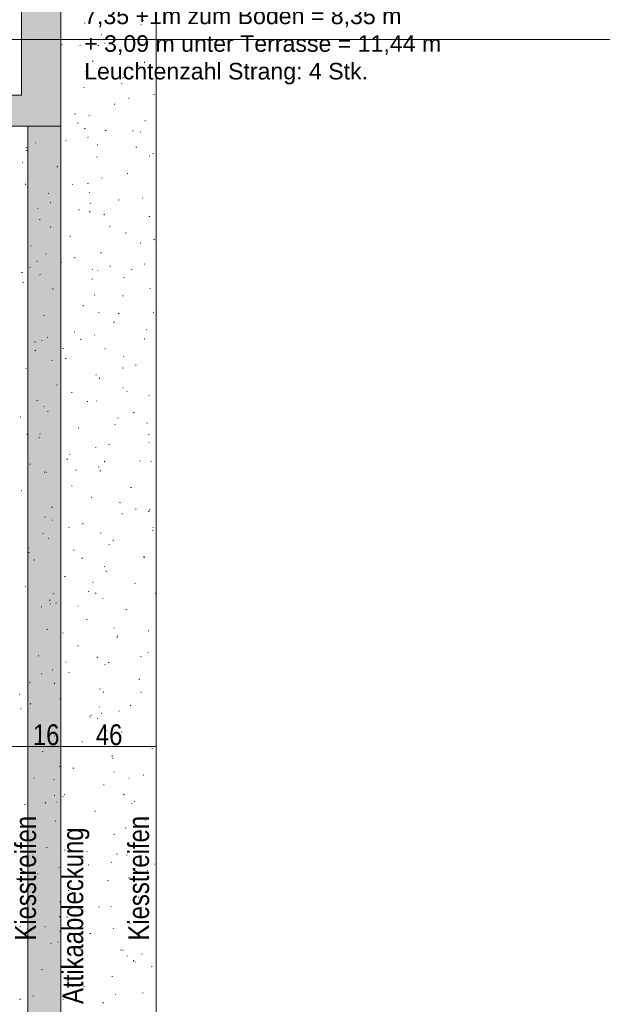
# Model space of a CAD drawing. Extents: x -743 to 300, y 62 to 1112.
# Tile 7 of 179: x -607 to -551, y 292 to 387. Entities that reach past the tile are written whole.
import ezdxf
from ezdxf.lldxf.tags import DXFTag

# ---------------------------------------------------------------- set-up
doc = ezdxf.new("R2010")
doc.units = 0
doc.layers.get('0').update_dxf_attribs({"lineweight": 13})
doc.layers.add('00_E_ST_Handlaufleuchte_Kabel_Text', color=7, linetype='Continuous', lineweight=13)
doc.layers.add('70 -71 Achsen- 1 Gebäudeachsen', color=7, linetype='STRICHPUNKT2-A06CPV7LL0', lineweight=18)
for name, color, linetype, lineweight, true_color in [('30 -36 Dächer- 3 Dachbeläge', 7, 'Continuous', 15, 0x9999ff), ('30 -36 Dächer- 3 Dachbeläge Gründach', 9, 'Continuous', 9, 0x808080), ('70 -72 Beschriftung- 1 Beschriftung allgemein', 7, 'Continuous', 9, 0xff6633), ('70 -76 Bemaßung- 2 Allgemein', 9, 'Continuous', 5, 0x808080)]:
    doc.layers.add(name, color=color, linetype=linetype, lineweight=lineweight, true_color=true_color)
doc.styles.get("Standard").update_dxf_attribs({"font": 'ARIALN.TTF'})
tags = doc.linetypes.add('STRICHPUNKT2-A06CPV7LL0', pattern=[12.7, 6.35, -3.175, 0, -3.175]).pattern_tags.tags
tags[10:11] = [DXFTag(74, 4), DXFTag(75, 0), DXFTag(340, '0'), DXFTag(46, 0.0), DXFTag(50, 0.0), DXFTag(44, 0.0), DXFTag(45, 0.0)]
tags[8:9] = [DXFTag(74, 4), DXFTag(75, 0), DXFTag(340, '0'), DXFTag(46, 0.0), DXFTag(50, 0.0), DXFTag(44, 0.0), DXFTag(45, 0.0)]
tags[6:7] = [DXFTag(74, 4), DXFTag(75, 0), DXFTag(340, '0'), DXFTag(46, 0.0), DXFTag(50, 0.0), DXFTag(44, 0.0), DXFTag(45, 0.0)]
tags[4:5] = [DXFTag(74, 4), DXFTag(75, 0), DXFTag(340, '0'), DXFTag(46, 0.0), DXFTag(50, 0.0), DXFTag(44, 0.0), DXFTag(45, 0.0)]

# ---------------------------------------------------------------- blocks, each defined once
blk = doc.blocks.new('Referenz-A06CPV7ML0')
at = {"layer": '30 -36 Dächer- 3 Dachbeläge', "color": 0, "linetype": 'Continuous', "ltscale": 0.15}
for p, q in [((-606.852, 766.512), (-606.852, 379.512)), ((-603.052, 223.712), (-603.052, 764.112)), ((-606.852, 379.512), (-622.992, 379.512)), ((-622.992, 376.512), (-606.252, 376.512)), ((-606.252, 376.512), (-606.252, 223.712))]:
    blk.add_line(p, q, dxfattribs=at)
at = {"layer": '30 -36 Dächer- 3 Dachbeläge', "color": 0, "lineweight": 9}
for p, q in [((-603.052, 376.512), (-603.052, 764.112)), ((-593.852, 754.512), (-593.852, 223.712)), ((-600.748, 386.444), (-600.756, 386.514)), ((-595.066, 386.736), (-595.031, 386.733)), ((-595.335, 386.307), (-595.259, 386.326)), ((-599.155, 385.355), (-599.079, 385.374)), ((-598.843, 384.547), (-598.77, 384.517)), ((-602.975, 384.402), (-602.899, 384.421)), ((-601.166, 384.363), (-601.224, 384.309)), ((-599.467, 384.332), (-599.391, 384.309)), ((-596.191, 383.753), (-596.114, 383.772)), ((-600.011, 382.801), (-599.934, 382.82)), ((-594.965, 382.659), (-594.972, 382.729)), ((-600.611, 381.791), (-600.637, 381.82)), ((-595.546, 382.311), (-595.572, 382.34)), ((-594.937, 381.688), (-594.995, 381.634)), ((-593.852, 382.081), (-593.908, 382.042)), ((-597.046, 381.199), (-596.969, 381.218)), ((-600.866, 380.247), (-600.789, 380.266)), ((-597.186, 380.698), (-597.173, 380.665)), ((-596.506, 379.222), (-596.433, 379.192)), ((-594.081, 379.598), (-594.005, 379.617)), ((-597.901, 378.645), (-597.825, 378.664)), ((-601.721, 377.693), (-601.645, 377.712)), ((-600.294, 377.571), (-600.358, 377.525)), ((-594.936, 377.044), (-594.86, 377.063)), ((-614.652, 376.512), (-603.052, 376.512)), ((-601.469, 376.847), (-601.396, 376.817)), ((-600.696, 376.317), (-600.753, 376.264)), ((-598.756, 376.091), (-598.68, 376.11)), ((-596.13, 376.083), (-596.055, 376.06)), ((-602.576, 375.139), (-602.5, 375.158)), ((-600.407, 375.42), (-600.433, 375.449)), ((-595.342, 375.94), (-595.369, 375.969)), ((-606.432, 374.472), (-606.359, 374.442)), ((-606.396, 374.186), (-606.32, 374.205)), ((-605.472, 374.901), (-605.498, 374.93)), ((-599.514, 374.697), (-599.521, 374.768)), ((-595.792, 374.49), (-595.715, 374.509)), ((-599.612, 373.537), (-599.535, 373.556)), ((-594.467, 373.642), (-594.524, 373.588)), ((-594.168, 373.897), (-594.095, 373.868)), ((-606.744, 373.054), (-606.808, 373.009)), ((-603.432, 372.585), (-603.355, 372.604)), ((-599.131, 371.522), (-599.058, 371.493)), ((-596.647, 371.935), (-596.57, 371.955)), ((-606.455, 370.947), (-606.512, 370.894)), ((-601.942, 370.891), (-601.907, 370.889)), ((-600.467, 370.983), (-600.39, 371.002)), ((-604.287, 370.031), (-604.21, 370.05)), ((-600.323, 370.137), (-600.248, 370.114)), ((-597.502, 369.381), (-597.426, 369.4)), ((-595.138, 369.569), (-595.165, 369.598)), ((-605.268, 368.53), (-605.295, 368.559)), ((-604.094, 369.147), (-604.021, 369.118)), ((-601.322, 368.429), (-601.246, 368.448)), ((-600.203, 369.049), (-600.23, 369.078)), ((-605.142, 367.477), (-605.066, 367.496)), ((-600.225, 368.272), (-600.283, 368.218)), ((-598.849, 368.003), (-598.913, 367.958)), ((-594.537, 367.78), (-594.461, 367.799)), ((-604.062, 366.736), (-604.07, 366.806)), ((-598.357, 366.827), (-598.281, 366.846)), ((-602.177, 365.875), (-602.101, 365.894)), ((-596.793, 366.198), (-596.72, 366.168)), ((-593.996, 365.597), (-594.054, 365.543)), ((-605.997, 364.922), (-605.921, 364.942)), ((-595.392, 365.226), (-595.316, 365.245)), ((-604.516, 364.19), (-604.441, 364.167)), ((-601.756, 363.823), (-601.683, 363.793)), ((-599.213, 364.273), (-599.136, 364.292)), ((-605.984, 362.902), (-606.042, 362.848)), ((-605.299, 363.487), (-605.363, 363.442)), ((-603.033, 363.321), (-602.956, 363.34)), ((-600, 362.678), (-600.026, 362.707)), ((-598.279, 362.951), (-598.286, 363.021)), ((-596.248, 362.672), (-596.171, 362.691)), ((-594.935, 363.198), (-594.961, 363.227)), ((-606.853, 362.368), (-606.776, 362.387)), ((-605.064, 362.159), (-605.091, 362.188)), ((-600.068, 361.719), (-599.991, 361.738)), ((-599.475, 362.58), (-599.439, 362.577)), ((-596.987, 361.888), (-596.911, 361.865)), ((-606.719, 361.448), (-606.646, 361.418)), ((-603.888, 360.767), (-603.811, 360.786)), ((-594.456, 360.873), (-594.383, 360.843)), ((-599.755, 360.227), (-599.812, 360.173)), ((-597.103, 360.118), (-597.027, 360.137)), ((-600.923, 359.165), (-600.847, 359.184)), ((-604.743, 358.213), (-604.667, 358.232)), ((-599.419, 358.498), (-599.346, 358.468)), ((-597.403, 358.436), (-597.468, 358.391)), ((-594.138, 358.516), (-594.062, 358.535)), ((-597.958, 357.564), (-597.882, 357.583)), ((-604.382, 356.123), (-604.309, 356.093)), ((-601.778, 356.611), (-601.702, 356.63)), ((-599.796, 356.307), (-599.822, 356.336)), ((-594.731, 356.827), (-594.757, 356.856)), ((-605.598, 355.659), (-605.522, 355.678)), ((-604.861, 355.788), (-604.887, 355.817)), ((-602.828, 354.989), (-602.835, 355.06)), ((-601.18, 355.941), (-601.104, 355.918)), ((-594.993, 355.962), (-594.917, 355.981)), ((-605.514, 354.857), (-605.571, 354.803)), ((-598.814, 355.01), (-598.737, 355.029)), ((-597.007, 354.268), (-596.972, 354.266)), ((-603.853, 353.919), (-603.918, 353.874)), ((-602.634, 354.057), (-602.557, 354.076)), ((-597.081, 353.173), (-597.008, 353.144)), ((-595.849, 353.408), (-595.772, 353.427)), ((-606.454, 353.105), (-606.377, 353.124)), ((-599.669, 352.456), (-599.592, 352.475)), ((-599.284, 352.181), (-599.342, 352.127)), ((-603.489, 351.503), (-603.412, 351.522)), ((-597.044, 351.205), (-597.052, 351.275)), ((-602.044, 350.798), (-601.971, 350.769)), ((-596.704, 350.854), (-596.628, 350.873)), ((-594.527, 350.456), (-594.553, 350.485)), ((-605.373, 349.994), (-605.298, 349.971)), ((-604.657, 349.417), (-604.683, 349.446)), ((-600.524, 349.902), (-600.448, 349.921)), ((-599.592, 349.936), (-599.618, 349.965)), ((-607.007, 348.423), (-606.934, 348.394)), ((-604.344, 348.949), (-604.268, 348.968)), ((-595.958, 348.868), (-596.022, 348.823)), ((-597.843, 347.692), (-597.768, 347.669)), ((-597.559, 348.3), (-597.483, 348.319)), ((-594.743, 347.849), (-594.67, 347.819)), ((-606.35, 346.736), (-606.315, 346.733)), ((-605.043, 346.811), (-605.101, 346.757)), ((-601.379, 347.347), (-601.303, 347.367)), ((-594.594, 346.698), (-594.518, 346.717)), ((-605.199, 346.395), (-605.123, 346.414)), ((-598.415, 345.746), (-598.338, 345.765)), ((-594.539, 345.956), (-594.504, 345.954)), ((-602.235, 344.793), (-602.158, 344.812)), ((-599.706, 345.473), (-599.633, 345.444)), ((-606.055, 343.841), (-605.978, 343.86)), ((-602.408, 344.352), (-602.472, 344.307)), ((-598.814, 344.136), (-598.871, 344.082)), ((-595.45, 344.144), (-595.373, 344.163)), ((-594.323, 344.085), (-594.35, 344.114)), ((-604.669, 343.098), (-604.596, 343.069)), ((-604.453, 343.046), (-604.479, 343.075)), ((-601.593, 343.243), (-601.6, 343.314)), ((-599.388, 343.565), (-599.414, 343.594)), ((-599.27, 343.192), (-599.193, 343.211)), ((-603.09, 342.239), (-603.013, 342.258)), ((-602.036, 341.745), (-601.961, 341.722)), ((-606.91, 341.287), (-606.834, 341.306)), ((-596.305, 341.59), (-596.229, 341.609)), ((-600.125, 340.638), (-600.049, 340.657)), ((-597.369, 340.149), (-597.296, 340.119)), ((-603.945, 339.685), (-603.869, 339.704)), ((-597.16, 339.036), (-597.084, 339.055)), ((-595.81, 339.458), (-595.817, 339.529)), ((-594.512, 339.301), (-594.577, 339.256)), ((-594.506, 339.443), (-594.431, 339.42)), ((-604.573, 338.766), (-604.63, 338.712)), ((-603.883, 338.424), (-603.848, 338.422)), ((-600.98, 338.084), (-600.904, 338.103)), ((-604.8, 337.131), (-604.724, 337.15)), ((-602.332, 337.774), (-602.259, 337.744)), ((-599.184, 337.194), (-599.211, 337.223)), ((-594.195, 337.435), (-594.119, 337.454)), ((-594.119, 337.714), (-594.146, 337.743)), ((-604.249, 336.675), (-604.276, 336.704)), ((-598.343, 336.09), (-598.401, 336.037)), ((-598.016, 336.482), (-597.939, 336.501)), ((-606.23, 335.799), (-606.154, 335.776)), ((-606.142, 335.281), (-606.149, 335.352)), ((-601.836, 335.53), (-601.759, 335.549)), ((-605.656, 334.577), (-605.579, 334.596)), ((-600.963, 334.785), (-601.027, 334.74)), ((-595.051, 334.881), (-594.974, 334.9)), ((-595.031, 334.824), (-594.958, 334.795)), ((-598.871, 333.928), (-598.794, 333.947)), ((-598.7, 333.497), (-598.624, 333.474)), ((-602.691, 332.976), (-602.614, 332.995)), ((-599.994, 332.449), (-599.921, 332.42)), ((-595.906, 332.326), (-595.83, 332.346)), ((-606.511, 332.023), (-606.435, 332.042)), ((-603.758, 331.341), (-603.745, 331.308)), ((-600.358, 331.497), (-600.366, 331.567)), ((-599.726, 331.374), (-599.65, 331.393)), ((-593.916, 331.342), (-593.942, 331.372)), ((-604.102, 330.72), (-604.16, 330.667)), ((-604.045, 330.304), (-604.072, 330.333)), ((-603.546, 330.422), (-603.47, 330.441)), ((-598.98, 330.823), (-599.007, 330.852)), ((-604.957, 330.074), (-604.884, 330.045)), ((-601.415, 330.112), (-601.38, 330.11)), ((-596.761, 329.772), (-596.685, 329.791)), ((-600.581, 328.82), (-600.505, 328.839)), ((-604.401, 327.868), (-604.325, 327.887)), ((-602.893, 327.55), (-602.818, 327.527)), ((-597.873, 328.045), (-597.93, 327.991)), ((-594.575, 327.712), (-594.583, 327.783)), ((-597.656, 327.124), (-597.583, 327.095)), ((-597.617, 327.218), (-597.54, 327.237)), ((-601.437, 326.266), (-601.36, 326.285)), ((-594.652, 325.617), (-594.575, 325.636)), ((-605.257, 325.314), (-605.18, 325.333)), ((-602.619, 324.749), (-602.546, 324.72)), ((-599.517, 325.217), (-599.582, 325.172)), ((-598.472, 324.664), (-598.395, 324.683)), ((-595.363, 325.248), (-595.288, 325.225)), ((-603.842, 323.933), (-603.868, 323.962)), ((-602.292, 323.712), (-602.215, 323.731)), ((-598.777, 324.452), (-598.803, 324.481)), ((-606.112, 322.759), (-606.035, 322.779)), ((-604.907, 323.535), (-604.915, 323.606)), ((-603.632, 322.675), (-603.689, 322.621)), ((-595.507, 323.063), (-595.431, 323.082)), ((-599.327, 322.11), (-599.251, 322.129)), ((-598.948, 321.8), (-598.912, 321.798)), ((-595.319, 321.8), (-595.246, 321.77)), ((-607.086, 321.603), (-607.011, 321.58)), ((-603.147, 321.158), (-603.071, 321.177)), ((-606.967, 320.205), (-606.891, 320.224)), ((-605.967, 320.701), (-606.032, 320.656)), ((-599.333, 320.39), (-599.32, 320.357)), ((-599.124, 319.75), (-599.131, 319.821)), ((-597.402, 319.999), (-597.46, 319.946)), ((-596.362, 320.509), (-596.286, 320.528)), ((-600.282, 319.425), (-600.209, 319.395)), ((-600.182, 319.556), (-600.106, 319.575)), ((-599.556, 319.301), (-599.481, 319.278)), ((-604.002, 318.604), (-603.926, 318.623)), ((-598.573, 318.081), (-598.599, 318.11)), ((-597.217, 317.955), (-597.141, 317.974)), ((-605.245, 317.05), (-605.172, 317.02)), ((-603.638, 317.562), (-603.664, 317.591)), ((-601.038, 317.002), (-600.961, 317.021)), ((-604.858, 316.05), (-604.781, 316.069)), ((-594.253, 316.353), (-594.176, 316.372)), ((-598.072, 315.65), (-598.136, 315.605)), ((-598.073, 315.401), (-597.996, 315.42)), ((-603.161, 314.629), (-603.219, 314.576)), ((-601.893, 314.448), (-601.816, 314.467)), ((-605.713, 313.496), (-605.636, 313.515)), ((-603.749, 313.354), (-603.674, 313.331)), ((-597.944, 314.1), (-597.871, 314.071)), ((-596.48, 313.489), (-596.445, 313.486)), ((-595.108, 313.799), (-595.032, 313.818)), ((-598.928, 312.847), (-598.852, 312.866)), ((-603.673, 311.789), (-603.68, 311.859)), ((-602.907, 311.725), (-602.834, 311.696)), ((-602.748, 311.894), (-602.672, 311.913)), ((-598.369, 311.71), (-598.395, 311.739)), ((-596.932, 311.954), (-596.989, 311.9)), ((-595.963, 311.245), (-595.887, 311.264)), ((-606.568, 310.942), (-606.492, 310.961)), ((-604.522, 311.134), (-604.586, 311.089)), ((-603.434, 311.19), (-603.46, 311.22)), ((-599.783, 310.293), (-599.707, 310.312)), ((-596.22, 311.052), (-596.144, 311.029)), ((-603.603, 309.34), (-603.527, 309.359)), ((-594.909, 309.439), (-594.896, 309.406)), ((-596.818, 308.691), (-596.742, 308.71)), ((-595.606, 308.775), (-595.533, 308.746)), ((-600.639, 307.738), (-600.562, 307.758)), ((-597.889, 308.004), (-597.897, 308.075)), ((-604.459, 306.786), (-604.382, 306.805)), ((-602.69, 306.584), (-602.748, 306.53)), ((-593.854, 307.089), (-593.852, 307.09)), ((-605.824, 305.956), (-605.788, 305.954)), ((-600.569, 306.4), (-600.496, 306.371)), ((-597.674, 306.137), (-597.597, 306.156)), ((-596.626, 306.083), (-596.691, 306.038)), ((-603.23, 304.819), (-603.257, 304.849)), ((-601.494, 305.184), (-601.417, 305.203)), ((-600.413, 305.106), (-600.338, 305.083)), ((-598.165, 305.339), (-598.192, 305.368)), ((-594.013, 305.177), (-593.977, 305.175)), ((-605.532, 304.025), (-605.459, 303.996)), ((-605.314, 304.232), (-605.237, 304.251)), ((-596.461, 303.909), (-596.519, 303.855)), ((-594.709, 304.535), (-594.633, 304.554)), ((-598.529, 303.583), (-598.453, 303.602)), ((-602.349, 302.63), (-602.273, 302.649)), ((-595.564, 301.981), (-595.488, 302)), ((-606.169, 301.678), (-606.093, 301.697)), ((-603.076, 301.566), (-603.141, 301.521)), ((-599.384, 301.029), (-599.308, 301.048)), ((-598.232, 301.076), (-598.159, 301.046)), ((-603.204, 300.076), (-603.128, 300.095)), ((-602.438, 300.042), (-602.445, 300.113)), ((-607.024, 299.124), (-606.948, 299.143)), ((-604.606, 299.159), (-604.531, 299.136)), ((-597.961, 298.968), (-597.988, 298.997)), ((-596.419, 299.427), (-596.343, 299.446)), ((-603.195, 298.701), (-603.122, 298.671)), ((-603.026, 298.448), (-603.053, 298.478)), ((-602.22, 298.539), (-602.278, 298.485)), ((-600.24, 298.475), (-600.163, 298.494)), ((-604.06, 297.522), (-603.983, 297.541)), ((-603.356, 297.645), (-603.321, 297.642)), ((-597.275, 296.873), (-597.198, 296.892)), ((-597.076, 296.857), (-597.001, 296.834)), ((-596.655, 296.258), (-596.662, 296.328)), ((-595.181, 296.515), (-595.246, 296.47)), ((-601.095, 295.921), (-601.018, 295.94)), ((-595.991, 295.863), (-596.048, 295.809)), ((-595.894, 295.751), (-595.821, 295.722)), ((-594.31, 295.272), (-594.234, 295.291)), ((-604.915, 294.968), (-604.838, 294.987)), ((-598.13, 294.319), (-598.054, 294.338)), ((-601.95, 293.367), (-601.874, 293.386)), ((-600.857, 293.376), (-600.784, 293.347)), ((-605.77, 292.414), (-605.694, 292.433)), ((-597.758, 292.597), (-597.784, 292.626)), ((-595.165, 292.718), (-595.089, 292.737)), ((-606.987, 292.081), (-606.994, 292.151)), ((-602.823, 292.077), (-602.849, 292.107)), ((-601.631, 291.999), (-601.696, 291.954)), ((-598.985, 291.765), (-598.909, 291.784))]:
    blk.add_line(p, q, dxfattribs=at)
at = {"layer": '30 -36 Dächer- 3 Dachbeläge', "color": 0, "lineweight": 0}
for points in [[(-606.852, 379.512), (-606.852, 766.512), (-606.252, 376.512)], [(-606.252, 376.512), (-606.852, 766.512), (-606.252, 766.512)], [(-606.252, 376.512), (-606.252, 766.512), (-603.052, 223.712)], [(-603.052, 223.712), (-606.252, 766.512), (-603.052, 764.112)], [(-622.992, 376.512), (-622.992, 379.512), (-606.852, 376.512)], [(-606.852, 376.512), (-622.992, 379.512), (-606.852, 379.512)], [(-606.852, 376.512), (-606.852, 379.512), (-606.252, 376.512)], [(-606.252, 223.712), (-606.252, 376.512), (-603.052, 223.712)]]:
    blk.add_solid(points, dxfattribs=at)
at = {"layer": '30 -36 Dächer- 3 Dachbeläge Gründach', "color": 0, "linetype": 'Continuous', "ltscale": 0.13}
blk.add_line((-593.852, 760.912), (-593.852, 223.712), dxfattribs=at)
at = {"layer": '70 -71 Achsen- 1 Gebäudeachsen', "color": 0, "linetype": 'STRICHPUNKT2-A06CPV7LL0', "ltscale": 0.18}
blk.add_line((-682.489, 384.912), (76.456, 384.912), dxfattribs=at)
at = {"layer": '70 -76 Bemaßung- 2 Allgemein', "color": 0, "linetype": 'Continuous', "ltscale": 0.13}
for p, q in [((-606.273, 316.553), (-614.631, 316.553)), ((-606.242, 316.553), (-606.273, 316.553)), ((-606.241, 316.564), (-606.263, 316.542)), ((-606.263, 316.542), (-606.241, 316.564)), ((-606.262, 316.553), (-606.231, 316.553)), ((-606.252, 316.593), (-606.252, 316.533)), ((-606.252, 316.593), (-606.252, 316.533)), ((-603.073, 316.553), (-606.231, 316.553)), ((-603.042, 316.553), (-603.073, 316.553)), ((-603.063, 316.542), (-603.041, 316.564)), ((-603.041, 316.564), (-603.063, 316.542)), ((-603.062, 316.553), (-603.031, 316.553)), ((-603.052, 316.593), (-603.052, 316.533)), ((-603.052, 316.593), (-603.052, 316.533)), ((-593.873, 316.553), (-603.031, 316.553)), ((-593.842, 316.553), (-593.873, 316.553)), ((-593.841, 316.564), (-593.863, 316.542)), ((-593.852, 316.593), (-593.852, 316.533))]:
    blk.add_line(p, q, dxfattribs=at)
at = {"layer": '70 -72 Beschriftung- 1 Beschriftung allgemein', "color": 0, "linetype": 'Continuous', "ltscale": 0.13, "char_height": 2.01377, "attachment_point": 1, "rotation": 90}
for s, insert in [('{\\fArial Narrow;Attikaabdeckung}', (-602.907, 291.671)), ('{\\fArial Narrow;Kiesstreifen}', (-607.476, 297.797)), ('{\\fArial Narrow;Kiesstreifen}', (-596.544, 297.797))]:
    blk.add_mtext(s, dxfattribs=dict(at, insert=insert))
at = {"layer": '70 -76 Bemaßung- 2 Allgemein', "color": 0, "linetype": 'Continuous', "ltscale": 0.13, "char_height": 2.01377, "attachment_point": 1}
for s, insert in [('{\\fArial Narrow;16}', (-605.758, 318.704)), ('{\\fArial Narrow;46}', (-599.668, 318.704))]:
    blk.add_mtext(s, dxfattribs=dict(at, insert=insert))

msp = doc.modelspace()

# ---------------------------------------------------------------- block references
at = {"color": 8, "lineweight": 13, "ltscale": 0.13, "true_color": 0x808080}
msp.add_blockref('Referenz-A06CPV7ML0', (0, 0), dxfattribs=at)

# ---------------------------------------------------------------- texts
at = {"layer": '00_E_ST_Handlaufleuchte_Kabel_Text', "ltscale": 0.13, "char_height": 1.6, "attachment_point": 1}
for s, insert in [('{\\fArial;7,35 +1m zum Boden = 8,35 m}', (-600.801, 387.986)), ('{\\fArial;+ 3,09 m unter Terrasse = 11,44 m}', (-600.801, 385.314)), ('{\\fArial;Leuchtenzahl Strang: 4 Stk.}', (-600.801, 382.642))]:
    msp.add_mtext(s, dxfattribs=dict(at, insert=insert))

doc.saveas('drawing.dxf')
